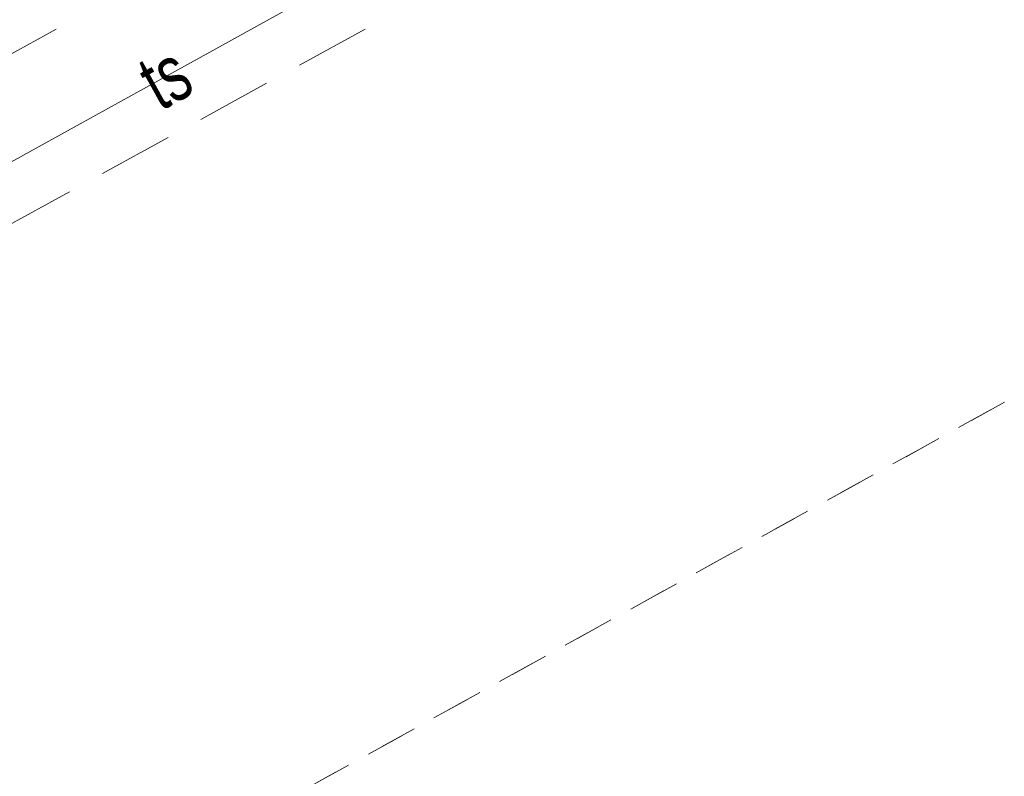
# Model space of a CAD drawing. Header units: metres. Extents: x 8440716 to 8446743, y 5883760 to 5887966.
# Tile 84 of 256: x 8442355 to 8442368, y 5885730 to 5885740. Entities that reach past the tile are written whole.
import ezdxf
from ezdxf.enums import TextEntityAlignment as Align

# ---------------------------------------------------------------- set-up
doc = ezdxf.new("R2010")
doc.units = ezdxf.units.M
doc.header["$MEASUREMENT"] = 0
doc.linetypes.add('0.5_0.5', pattern=[1, 0.5, -0.5])
doc.linetypes.add('1.0_0.5', pattern=[1.5, 1, -0.5])
for name, color, linetype in [('218-kontur użytku gruntowego', 253, 'CONTINUOUS'), ('chodnik', 253, 'CONTINUOUS'), ('przewód telekomunikacyjny podziemny', 253, 'CONTINUOUS'), ('przewód telekomunikacyjny podziemny-Atr1', 253, 'CONTINUOUS')]:
    doc.layers.add(name, color=color, linetype=linetype)
doc.styles.get("Standard").update_dxf_attribs({"font": 'Working1250', "width": 0.75})

msp = doc.modelspace()

# ---------------------------------------------------------------- linework, layer by layer
at = {"layer": '218-kontur użytku gruntowego', "color": 3, "linetype": '0.5_0.5', "lineweight": 18, "flags": 128}
for points in [[(8442275.3, 5885682.92), (8442375.3, 5885738.28)], [(8442375.3, 5885738.28), (8442275.3, 5885682.92)]]:
    msp.add_lwpolyline(points, dxfattribs=at)
at = {"layer": 'chodnik', "color": 253, "linetype": '1.0_0.5', "lineweight": 18, "flags": 128}
msp.add_lwpolyline([(8442398.23, 5885762.83), (8442372.93, 5885748.87), (8442372.02, 5885749.46), (8442368.09, 5885747.26), (8442368.08, 5885746.24), (8442363.93, 5885743.94), (8442328.04, 5885724.2), (8442303.92, 5885710.92), (8442294.03, 5885705.48), (8442276.91, 5885696.15), (8442270.65, 5885692.84), (8442261.52, 5885688.13), (8442249.29, 5885682.04), (8442237.27, 5885676.4), (8442233.82, 5885674.86), (8442227.91, 5885672.18), (8442228.68, 5885670.34), (8442234.79, 5885673.06), (8442238.21, 5885674.64), (8442250.22, 5885680.25), (8442262.44, 5885686.36), (8442271.35, 5885690.96), (8442277.86, 5885694.39), (8442295.07, 5885703.76), (8442305.02, 5885709.25), (8442328.98, 5885722.44), (8442364.79, 5885742.15), (8442399.21, 5885760.98), (8442431.58, 5885778.77), (8442465.05, 5885797.22), (8442495.8, 5885814.05), (8442518.04, 5885826.35), (8442520.13, 5885827.5), (8442528.37, 5885832.06), (8442563.43, 5885851.44), (8442599.47, 5885871.24), (8442625.94, 5885885.78), (8442658.84, 5885903.89), (8442691.97, 5885922.16), (8442723.6, 5885939.55), (8442755.59, 5885957.15), (8442785.67, 5885973.69), (8442820.87, 5885992.99), (8442852.82, 5886010.6), (8442885.15, 5886028.42), (8442917.67, 5886046.28), (8442950.17, 5886064.15), (8442982.52, 5886081.96), (8443016.84, 5886100.81), (8443047.49, 5886117.63), (8443079.73, 5886135.39), (8443112.44, 5886153.39), (8443144.78, 5886171.19), (8443160.82, 5886179.99), (8443162.19, 5886180.5), (8443163.41, 5886180.72), (8443164.97, 5886180.7), (8443166.12, 5886180.47), (8443168.87, 5886179.82), (8443169.49, 5886179.73), (8443170.81, 5886179.74), (8443172.11, 5886180.07), (8443173.41, 5886180.59), (8443175.29, 5886181.7), (8443174.34, 5886182.75), (8443173.14, 5886183.92), (8443171.98, 5886184.78), (8443170.89, 5886184.19), (8443169.47, 5886183.69), (8443168.06, 5886183.45), (8443166.42, 5886183.54), (8443164.51, 5886183.65), (8443162.98, 5886183.6), (8443161.61, 5886183.38), (8443160.3, 5886182.95), (8443159.31, 5886182.54), (8443159.73, 5886181.73), (8443143.87, 5886172.95), (8443111.34, 5886155.04), (8443078.93, 5886137.17), (8443046.49, 5886119.33), (8443015.33, 5886102.26), (8442981.67, 5886083.71), (8442949, 5886065.77), (8442916.82, 5886048.03), (8442884.23, 5886030.14), (8442851.95, 5886012.33), (8442819.79, 5885994.66), (8442784.76, 5885975.43), (8442754.61, 5885958.89), (8442722.39, 5885941.13), (8442691.08, 5885923.91), (8442657.91, 5885905.62), (8442625.13, 5885887.6), (8442598.63, 5885873.01), (8442562.69, 5885853.33), (8442527.37, 5885833.89), (8442495.03, 5885816.03), (8442464.1, 5885799.05), (8442430.54, 5885780.59)], close=True, dxfattribs=at)
at = {"layer": 'przewód telekomunikacyjny podziemny', "color": 30, "linetype": 'Continuous', "lineweight": 18, "flags": 128}
msp.add_lwpolyline([(8442887.65, 5886030.94), (8442861.5, 5886016.55), (8442845.88, 5886007.92), (8442819.73, 5885993.62), (8442792.68, 5885978.72), (8442764.96, 5885963.37), (8442742.51, 5885951.26), (8442715.88, 5885936.68), (8442689.75, 5885922.33), (8442664.49, 5885908.48), (8442641.02, 5885895.43), (8442613.42, 5885880.21), (8442586.52, 5885865.07), (8442555.95, 5885848.53), (8442535.15, 5885836.83), (8442526.51, 5885832.17), (8442498.85, 5885816.9), (8442462.39, 5885796.89), (8442434.58, 5885781.45), (8442405.39, 5885765.33), (8442372.03, 5885747.01), (8442349.92, 5885734.78), (8442316.79, 5885717.27), (8442288.16, 5885701.78)], dxfattribs=at)

# ---------------------------------------------------------------- texts
at = {"layer": 'przewód telekomunikacyjny podziemny-Atr1', "color": 30, "width": 0.72}
msp.add_text('ts', height=0.75, rotation=28.948, dxfattribs=at).set_placement((8442357.03, 5885738.71), align=Align.MIDDLE_LEFT)

doc.saveas('drawing.dxf')
